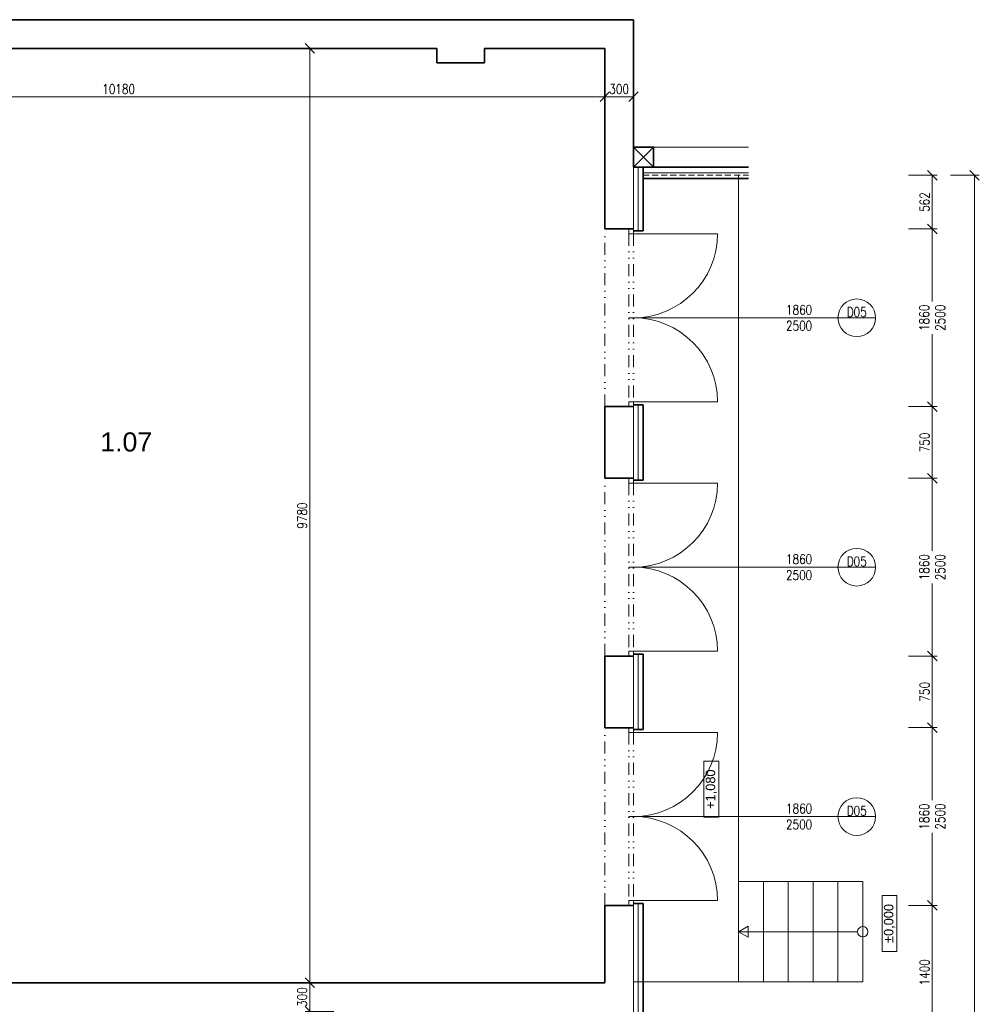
# Model space of a CAD drawing. Header units: millimetres. Extents: x -485339 to 350584, y -1189934 to 0.
# Tile 70 of 178: x -66150 to -56105, y -1088577 to -1078272. Entities that reach past the tile are written whole.
import ezdxf
from ezdxf.enums import TextEntityAlignment as Align

# ---------------------------------------------------------------- set-up
doc = ezdxf.new("R2010")
doc.units = ezdxf.units.MM
doc.header["$LTSCALE"] = 10
doc.linetypes.add('DĚLICÍ2', pattern=[15.875, 6.35, -3.175, 0, -3.175, 0, -3.175])
doc.linetypes.add('ČÁRKOVANÁ2', pattern=[9.525, 6.35, -3.175])
doc.layers.get('Defpoints').update_dxf_attribs({"color": 201})
for name, color, linetype, lineweight in [('N_dveře', 10, 'Continuous', 18), ('N_popis_otvory', 10, 'Continuous', 18), ('N_čáry_obrys', 10, 'Continuous', 35), ('N_čáry_obv.plášt', 212, 'Continuous', 18), ('N_čáry_obv.plášt_obrys', 212, 'Continuous', 35), ('N_čáry_plné', 10, 'Continuous', 18), ('St__otvory_dveře', 40, 'Continuous', 18), ('St_kóty', 132, 'Continuous', 18), ('St_plocha_místnosti', 250, 'Continuous', 18), ('St_sloupy_opláštění_půdorys', 25, 'Continuous', 35), ('St_čáry_nad', 250, 'DĚLICÍ2', 18), ('St_čáry_obrys', 5, 'Continuous', 35), ('St_čáry_plné', 250, 'Continuous', 18), ('St_čáry_pod', 250, 'ČÁRKOVANÁ2', 18)]:
    doc.layers.add(name, color=color, linetype=linetype, lineweight=lineweight)
doc.styles.add('1_50', font='txt', dxfattribs={"height": 100})
doc.styles.add('Andy', font='arial.ttf')
doc.styles.get("Standard").update_dxf_attribs({"font": 'simplex.shx', "width": 0.8})
doc.linetypes.add('IZOLACE', pattern='A,0.0001,-0.1,[134,ltypeshp.shx,S=0.1,R=0,X=-0.1,Y=0],-0.2,[134,ltypeshp.shx,S=0.1,R=180,X=0.1,Y=0],-0.1', length=0.4001)
doc.linetypes.add('ZIGZAG', pattern='A,0.00254,-5.08,[131,ltypeshp.shx,S=5.08,R=0,X=-5.08,Y=0],-10.16,[131,ltypeshp.shx,S=5.08,R=180,X=5.08,Y=0],-5.08', length=20.32254)
doc.dimstyles.new('stavebníM50 vnitřní', dxfattribs={"dimtxt": 100, "dimasz": 100, "dimexe": 50, "dimexo": 100, "dimgap": 30, "dimtad": 1, "dimdec": 0, "dimtxsty": 'Standard', "dimblk": 'OBLIQUE', "dimcen": 2.5, "dimclrd": 256, "dimclre": 256, "dimclrt": 256, "dimadec": 0, "dimazin": 0, "dimtfac": 1, "dimtdec": 0, "dimtmove": 2, "dimatfit": 2, "dimldrblk": 'OBLIQUE', "dimfxl": 250, "dimfxlon": 1, "dimlwd": -1, "dimlwe": -1, "dimarcsym": 0})

# ---------------------------------------------------------------- blocks, each defined once
blk = doc.blocks.new('G$C2AB4A250')
at = {"layer": 'St__otvory_dveře', "color": 0, "ltscale": 2}
for points in [[(0, 0), (50, 0), (50, 50), (0, 50)], [(1810, 0), (1860, 0), (1860, 50), (1810, 50)]]:
    blk.add_lwpolyline(points, close=True, dxfattribs=at)
at = {"layer": 'St__otvory_dveře', "color": 0, "linetype": 'DĚLICÍ2', "ltscale": 2}
for points in [[(1810, 50), (50, 50)], [(1810, 0), (50, 0)]]:
    blk.add_lwpolyline(points, dxfattribs=at)
at = {"layer": 'St__otvory_dveře', "color": 0, "ltscale": 2}
for points in [[(50, 0), (50, -880)], [(1810, 0), (1810, -880)]]:
    blk.add_lwpolyline(points, dxfattribs=at)
for centre, start, end in [((50, 0), 270, 0), ((1810, 0), 180, 270)]:
    blk.add_arc(centre, 880, start, end, dxfattribs=at)
blk = doc.blocks.new('_OBLIQUE')
at = {"color": 0, "linetype": 'ByBlock'}
blk.add_line((-0.5, -0.5), (0.5, 0.5), dxfattribs=at)
blk = doc.blocks.new('*D6338')
at = {"layer": 'Defpoints', "color": 0}
for p in [(-70205, -1078572), (-60025, -1078572), (-60025, -1079078)]:
    blk.add_point(p, dxfattribs=at)
at = {"layer": 'St_kóty'}
for p, q in [((-70205, -1078828), (-70205, -1079128)), ((-60025, -1078828), (-60025, -1079128)), ((-70205, -1079078), (-60025, -1079078))]:
    blk.add_line(p, q, dxfattribs=at)
at = {"layer": 'St_kóty', "linetype": 'ByBlock', "xscale": 100, "yscale": 100, "zscale": 100, "rotation": 180}
blk.add_blockref('_OBLIQUE', (-70205, -1079078), dxfattribs=at)
at = {"layer": 'St_kóty', "linetype": 'ByBlock', "xscale": 100, "yscale": 100, "zscale": 100}
blk.add_blockref('_OBLIQUE', (-60025, -1079078), dxfattribs=at)
at = {"layer": 'St_kóty', "insert": (-65115, -1078998), "char_height": 100, "attachment_point": 5}
blk.add_mtext('10180', dxfattribs=at)
blk = doc.blocks.new('*D6339')
at = {"layer": 'Defpoints', "color": 0}
for p in [(-59725, -1078272), (-60025, -1078572), (-59725, -1079078)]:
    blk.add_point(p, dxfattribs=at)
at = {"layer": 'St_kóty'}
for p, q in [((-60025, -1078828), (-60025, -1079128)), ((-59725, -1078828), (-59725, -1079128)), ((-60025, -1079078), (-59725, -1079078))]:
    blk.add_line(p, q, dxfattribs=at)
at = {"layer": 'St_kóty', "linetype": 'ByBlock', "xscale": 100, "yscale": 100, "zscale": 100, "rotation": 180}
blk.add_blockref('_OBLIQUE', (-60025, -1079078), dxfattribs=at)
at = {"layer": 'St_kóty', "linetype": 'ByBlock', "xscale": 100, "yscale": 100, "zscale": 100}
blk.add_blockref('_OBLIQUE', (-59725, -1079078), dxfattribs=at)
at = {"layer": 'St_kóty', "insert": (-59875, -1078998), "char_height": 100, "attachment_point": 5}
blk.add_mtext('300', dxfattribs=at)
blk = doc.blocks.new('G$C0F2906C7')
at = {"layer": 'St_sloupy_opláštění_půdorys', "ltscale": 2}
blk.add_lwpolyline([(-105, -105), (105, -105), (105, 105), (-105, 105)], close=True, dxfattribs=at)
for points in [[(-105, 105), (105, -105)], [(105, 105), (-105, -105)]]:
    blk.add_lwpolyline(points, dxfattribs=at)
blk = doc.blocks.new('*D6856')
at = {"layer": 'Defpoints', "color": 0}
for p in [(-58848, -1087542), (-56597, -1087542), (-58798, -1088942)]:
    blk.add_point(p, dxfattribs=at)
at = {"layer": 'St_kóty'}
for p, q in [((-56847, -1087542), (-56547, -1087542)), ((-56597, -1088942), (-56597, -1087542)), ((-56847, -1088942), (-56547, -1088942))]:
    blk.add_line(p, q, dxfattribs=at)
at = {"layer": 'St_kóty', "linetype": 'ByBlock', "xscale": 100, "yscale": 100, "zscale": 100}
for p, rotation in [((-56597, -1087542), 90), ((-56597, -1088942), 270)]:
    blk.add_blockref('_OBLIQUE', p, dxfattribs=dict(at, rotation=rotation))
at = {"layer": 'St_kóty', "insert": (-56677, -1088242), "char_height": 100, "attachment_point": 5, "rotation": 90}
blk.add_mtext('1400', dxfattribs=at)
blk = doc.blocks.new('*D6857')
at = {"layer": 'Defpoints', "color": 0}
for p in [(-58848, -1085682), (-56597, -1085682), (-58848, -1087542)]:
    blk.add_point(p, dxfattribs=at)
at = {"layer": 'St_kóty'}
for p, q in [((-56847, -1085682), (-56547, -1085682)), ((-56597, -1085682), (-56597, -1086441)), ((-56597, -1087542), (-56597, -1086783)), ((-56847, -1087542), (-56547, -1087542))]:
    blk.add_line(p, q, dxfattribs=at)
at = {"layer": 'St_kóty', "linetype": 'ByBlock', "xscale": 100, "yscale": 100, "zscale": 100}
for p, rotation in [((-56597, -1085682), 90), ((-56597, -1087542), 270)]:
    blk.add_blockref('_OBLIQUE', p, dxfattribs=dict(at, rotation=rotation))
at = {"layer": 'St_kóty', "insert": (-56597, -1086612), "char_height": 100, "attachment_point": 5, "rotation": 90}
blk.add_mtext('1860\\P2500', dxfattribs=at)
blk = doc.blocks.new('*D6858')
at = {"layer": 'Defpoints', "color": 0}
for p in [(-58848, -1084932), (-56597, -1084932), (-58848, -1085682)]:
    blk.add_point(p, dxfattribs=at)
at = {"layer": 'St_kóty'}
for p, q in [((-56847, -1084932), (-56547, -1084932)), ((-56597, -1085682), (-56597, -1084932)), ((-56847, -1085682), (-56547, -1085682))]:
    blk.add_line(p, q, dxfattribs=at)
at = {"layer": 'St_kóty', "linetype": 'ByBlock', "xscale": 100, "yscale": 100, "zscale": 100}
for p, rotation in [((-56597, -1084932), 90), ((-56597, -1085682), 270)]:
    blk.add_blockref('_OBLIQUE', p, dxfattribs=dict(at, rotation=rotation))
at = {"layer": 'St_kóty', "insert": (-56677, -1085307), "char_height": 100, "attachment_point": 5, "rotation": 90}
blk.add_mtext('750', dxfattribs=at)
blk = doc.blocks.new('*D6859')
at = {"layer": 'Defpoints', "color": 0}
for p in [(-58848, -1083072), (-56597, -1083072), (-58848, -1084932)]:
    blk.add_point(p, dxfattribs=at)
at = {"layer": 'St_kóty'}
for p, q in [((-56847, -1083072), (-56547, -1083072)), ((-56597, -1083072), (-56597, -1083831)), ((-56597, -1084932), (-56597, -1084173)), ((-56847, -1084932), (-56547, -1084932))]:
    blk.add_line(p, q, dxfattribs=at)
at = {"layer": 'St_kóty', "linetype": 'ByBlock', "xscale": 100, "yscale": 100, "zscale": 100}
for p, rotation in [((-56597, -1083072), 90), ((-56597, -1084932), 270)]:
    blk.add_blockref('_OBLIQUE', p, dxfattribs=dict(at, rotation=rotation))
at = {"layer": 'St_kóty', "insert": (-56597, -1084002), "char_height": 100, "attachment_point": 5, "rotation": 90}
blk.add_mtext('1860\\P2500', dxfattribs=at)
blk = doc.blocks.new('*D6860')
at = {"layer": 'Defpoints', "color": 0}
for p in [(-58848, -1082322), (-56597, -1082322), (-58848, -1083072)]:
    blk.add_point(p, dxfattribs=at)
at = {"layer": 'St_kóty'}
for p, q in [((-56847, -1082322), (-56547, -1082322)), ((-56597, -1083072), (-56597, -1082322)), ((-56847, -1083072), (-56547, -1083072))]:
    blk.add_line(p, q, dxfattribs=at)
at = {"layer": 'St_kóty', "linetype": 'ByBlock', "xscale": 100, "yscale": 100, "zscale": 100}
for p, rotation in [((-56597, -1082322), 90), ((-56597, -1083072), 270)]:
    blk.add_blockref('_OBLIQUE', p, dxfattribs=dict(at, rotation=rotation))
at = {"layer": 'St_kóty', "insert": (-56677, -1082697), "char_height": 100, "attachment_point": 5, "rotation": 90}
blk.add_mtext('750', dxfattribs=at)
blk = doc.blocks.new('*D6861')
at = {"layer": 'Defpoints', "color": 0}
for p in [(-58848, -1080462), (-56597, -1080462), (-58848, -1082322)]:
    blk.add_point(p, dxfattribs=at)
at = {"layer": 'St_kóty'}
for p, q in [((-56847, -1080462), (-56547, -1080462)), ((-56597, -1080462), (-56597, -1081221)), ((-56597, -1082322), (-56597, -1081563)), ((-56847, -1082322), (-56547, -1082322))]:
    blk.add_line(p, q, dxfattribs=at)
at = {"layer": 'St_kóty', "linetype": 'ByBlock', "xscale": 100, "yscale": 100, "zscale": 100}
for p, rotation in [((-56597, -1080462), 90), ((-56597, -1082322), 270)]:
    blk.add_blockref('_OBLIQUE', p, dxfattribs=dict(at, rotation=rotation))
at = {"layer": 'St_kóty', "insert": (-56597, -1081392), "char_height": 100, "attachment_point": 5, "rotation": 90}
blk.add_mtext('1860\\P2500', dxfattribs=at)
blk = doc.blocks.new('*D6862')
at = {"layer": 'Defpoints', "color": 0}
for p in [(-58598, -1079901), (-56597, -1079901), (-58848, -1080462)]:
    blk.add_point(p, dxfattribs=at)
at = {"layer": 'St_kóty'}
for p, q in [((-56847, -1079901), (-56547, -1079901)), ((-56597, -1080462), (-56597, -1079901)), ((-56847, -1080462), (-56547, -1080462))]:
    blk.add_line(p, q, dxfattribs=at)
at = {"layer": 'St_kóty', "linetype": 'ByBlock', "xscale": 100, "yscale": 100, "zscale": 100}
for p, rotation in [((-56597, -1079901), 90), ((-56597, -1080462), 270)]:
    blk.add_blockref('_OBLIQUE', p, dxfattribs=dict(at, rotation=rotation))
at = {"layer": 'St_kóty', "insert": (-56677, -1080181), "char_height": 100, "attachment_point": 5, "rotation": 90}
blk.add_mtext('562', dxfattribs=at)
blk = doc.blocks.new('*D6863')
at = {"layer": 'Defpoints', "color": 0}
for p in [(-59625, -1079901), (-56155, -1079901), (-59725, -1098332)]:
    blk.add_point(p, dxfattribs=at)
at = {"layer": 'St_kóty'}
for p, q in [((-56405, -1079901), (-56105, -1079901)), ((-56155, -1098332), (-56155, -1079901)), ((-56405, -1098332), (-56105, -1098332))]:
    blk.add_line(p, q, dxfattribs=at)
at = {"layer": 'St_kóty', "linetype": 'ByBlock', "xscale": 100, "yscale": 100, "zscale": 100}
for p, rotation in [((-56155, -1079901), 90), ((-56155, -1098332), 270)]:
    blk.add_blockref('_OBLIQUE', p, dxfattribs=dict(at, rotation=rotation))
at = {"layer": 'St_kóty', "insert": (-56235, -1089116), "char_height": 100, "attachment_point": 5, "rotation": 90}
blk.add_mtext('18432', dxfattribs=at)
blk = doc.blocks.new('*D6872')
at = {"layer": 'Defpoints', "color": 0}
for p in [(-63113, -1088352), (-61469, -1088352), (-61469, -1088652)]:
    blk.add_point(p, dxfattribs=at)
at = {"layer": 'St_kóty'}
for p, q in [((-62863, -1088352), (-63163, -1088352)), ((-63113, -1088652), (-63113, -1088352)), ((-62863, -1088652), (-63163, -1088652))]:
    blk.add_line(p, q, dxfattribs=at)
at = {"layer": 'St_kóty', "linetype": 'ByBlock', "xscale": 100, "yscale": 100, "zscale": 100}
for p, rotation in [((-63113, -1088352), 90), ((-63113, -1088652), 270)]:
    blk.add_blockref('_OBLIQUE', p, dxfattribs=dict(at, rotation=rotation))
at = {"layer": 'St_kóty', "insert": (-63193, -1088502), "char_height": 100, "attachment_point": 5, "rotation": 90}
blk.add_mtext('300', dxfattribs=at)
blk = doc.blocks.new('*D6873')
at = {"layer": 'Defpoints', "color": 0}
for p in [(-63113, -1078572), (-61469, -1078572), (-61469, -1088352)]:
    blk.add_point(p, dxfattribs=at)
at = {"layer": 'St_kóty'}
for p, q in [((-62863, -1078572), (-63163, -1078572)), ((-63113, -1088352), (-63113, -1078572)), ((-62863, -1088352), (-63163, -1088352))]:
    blk.add_line(p, q, dxfattribs=at)
at = {"layer": 'St_kóty', "linetype": 'ByBlock', "xscale": 100, "yscale": 100, "zscale": 100}
for p, rotation in [((-63113, -1078572), 90), ((-63113, -1088352), 270)]:
    blk.add_blockref('_OBLIQUE', p, dxfattribs=dict(at, rotation=rotation))
at = {"layer": 'St_kóty', "insert": (-63193, -1083462), "char_height": 100, "attachment_point": 5, "rotation": 90}
blk.add_mtext('9780', dxfattribs=at)

msp = doc.modelspace()

# ---------------------------------------------------------------- linework, layer by layer
at = {"layer": 'N_popis_otvory'}
for points in [[(-59774.9, -1081392.4), (-57584.3, -1081392.4)], [(-59774.9, -1084002.4), (-57584.3, -1084002.4)], [(-59774.9, -1086612.4), (-57584.3, -1086612.4)]]:
    msp.add_lwpolyline(points, dxfattribs=at)
for centre in [(-57387.3, -1081392.4), (-57387.3, -1084002.4), (-57387.3, -1086612.4)]:
    msp.add_circle(centre, 197, dxfattribs=at)
at = {"layer": 'N_čáry_obrys', "ltscale": 2}
for p, q in [((-59624.9, -1079815.5), (-59624.9, -1080482.4)), ((-59624.9, -1082302.4), (-59624.9, -1083092.4)), ((-59624.9, -1084912.4), (-59624.9, -1085702.4)), ((-59624.9, -1088962.4), (-59624.9, -1087522.4))]:
    msp.add_line(p, q, dxfattribs=at)
at = {"layer": 'N_čáry_obrys'}
for points in [[(-59724.9, -1080482.4), (-59624.9, -1080482.4)], [(-59724.9, -1082302.4), (-59624.9, -1082302.4)], [(-59724.9, -1083092.4), (-59624.9, -1083092.4)], [(-59724.9, -1084912.4), (-59624.9, -1084912.4)], [(-59724.9, -1085702.4), (-59624.9, -1085702.4)], [(-59724.9, -1087522.4), (-59624.9, -1087522.4)]]:
    msp.add_lwpolyline(points, dxfattribs=at)
at = {"layer": 'N_čáry_obv.plášt', "linetype": 'IZOLACE', "ltscale": 10}
for p, q in [((-59674.9, -1079815.5), (-59674.9, -1080482.4)), ((-59674.9, -1082302.4), (-59674.9, -1083092.4)), ((-59674.9, -1084912.4), (-59674.9, -1085702.4)), ((-59674.9, -1088942.4), (-59674.9, -1087522.4))]:
    msp.add_line(p, q, dxfattribs=at)
at = {"layer": 'N_čáry_obv.plášt', "linetype": 'ZIGZAG'}
msp.add_lwpolyline([(-58520.1, -1079875.5), (-59624.9, -1079875.5)], dxfattribs=at)
at = {"layer": 'N_čáry_obv.plášt_obrys', "ltscale": 2}
for points in [[(-58520.1, -1079815.5), (-59514.9, -1079815.5)], [(-58520.1, -1079935.5), (-59624.9, -1079935.5)]]:
    msp.add_lwpolyline(points, dxfattribs=at)
at = {"layer": 'N_čáry_plné'}
for points in [[(-57584.3, -1081392.4), (-57190.3, -1081392.4)], [(-57584.3, -1084002.4), (-57190.3, -1084002.4)], [(-57584.3, -1086612.4), (-57190.3, -1086612.4)]]:
    msp.add_lwpolyline(points, dxfattribs=at)
at = {"layer": 'St_kóty'}
for points in [[(-58987.5, -1086617.3), (-58987.5, -1086034.1), (-58832.2, -1086034.1), (-58832.2, -1086617.3)], [(-57122.2, -1088023), (-57122.2, -1087439.7), (-56966.9, -1087439.7), (-56966.9, -1088023)]]:
    msp.add_lwpolyline(points, close=True, dxfattribs=at)
at = {"layer": 'St_čáry_nad', "ltscale": 2}
for points in [[(-60024.9, -1082322.4), (-60024.9, -1080462.4)], [(-60024.9, -1084932.4), (-60024.9, -1083072.4)], [(-60024.9, -1087542.4), (-60024.9, -1085682.4)]]:
    msp.add_lwpolyline(points, dxfattribs=at)
at = {"layer": 'St_čáry_obrys', "ltscale": 2}
for p, q in [((-60024.9, -1087542.4), (-60024.9, -1088352.4)), ((-59724.9, -1087542.4), (-60024.9, -1087542.4))]:
    msp.add_line(p, q, dxfattribs=at)
for points in [[(-59724.9, -1078272.4), (-70504.9, -1078272.4)], [(-61784.9, -1078572.4), (-68289.1, -1078572.4)], [(-61784.9, -1078572.4), (-61784.9, -1078722.4)], [(-60024.9, -1078572.4), (-61284.9, -1078572.4)], [(-61284.9, -1078572.4), (-61284.9, -1078722.4)], [(-60024.9, -1080462.4), (-60024.9, -1078572.4)], [(-61784.9, -1078722.4), (-61284.9, -1078722.4)], [(-60024.9, -1080462.4), (-59724.9, -1080462.4)], [(-60024.9, -1082322.4), (-59724.9, -1082322.4)], [(-60024.9, -1082322.4), (-60024.9, -1083072.4)], [(-60024.9, -1083072.4), (-59724.9, -1083072.4)], [(-60024.9, -1084932.4), (-59724.9, -1084932.4)], [(-60024.9, -1084932.4), (-60024.9, -1085682.4)], [(-60024.9, -1085682.4), (-59724.9, -1085682.4)], [(-60024.9, -1088352.4), (-70354.9, -1088352.4)]]:
    msp.add_lwpolyline(points, dxfattribs=at)
at = {"layer": 'St_čáry_obrys'}
msp.add_lwpolyline([(-59724.9, -1079605.5), (-59724.9, -1078272.4)], dxfattribs=at)
at = {"layer": 'St_čáry_plné', "ltscale": 2}
for p, q in [((-59724.9, -1087542.4), (-59724.9, -1088942.4)), ((-59724.9, -1088942.4), (-59724.9, -1087542.4))]:
    msp.add_line(p, q, dxfattribs=at)
for points in [[(-59724.9, -1080462.4), (-59724.9, -1078272.4)], [(-59724.9, -1088342.4), (-58624.9, -1088342.4), (-58624.9, -1079900.5)], [(-59724.9, -1082322.4), (-59724.9, -1083072.4)], [(-59724.9, -1084932.4), (-59724.9, -1085682.4)], [(-58624.9, -1088342.4), (-58364.9, -1088342.4), (-58364.9, -1087292.4), (-58624.9, -1087292.4)], [(-58364.9, -1088342.4), (-58104.9, -1088342.4), (-58104.9, -1087292.4), (-58364.9, -1087292.4)], [(-58104.9, -1088342.4), (-57844.9, -1088342.4), (-57844.9, -1087292.4), (-58104.9, -1087292.4)], [(-57844.9, -1088342.4), (-57584.9, -1088342.4), (-57584.9, -1087292.4), (-57844.9, -1087292.4)], [(-57584.9, -1088342.4), (-57324.9, -1088342.4), (-57324.9, -1087292.4), (-57584.9, -1087292.4)], [(-57379.5, -1087817.4), (-58624.9, -1087817.4)]]:
    msp.add_lwpolyline(points, dxfattribs=at)
at = {"layer": 'St_čáry_plné'}
msp.add_lwpolyline([(-58520.1, -1079605.5), (-59514.9, -1079605.5)], dxfattribs=at)
at = {"layer": 'St_čáry_plné', "ltscale": 2}
msp.add_lwpolyline([(-58624.9, -1087817.4), (-58523.4, -1087875.9), (-58523.4, -1087758.8)], close=True, dxfattribs=at)
msp.add_circle((-57324.9, -1087817.4), 54.6, dxfattribs=at)
at = {"layer": 'St_čáry_pod'}
msp.add_lwpolyline([(-59624.9, -1079900.5), (-58520.1, -1079900.5)], dxfattribs=at)

# ---------------------------------------------------------------- block references
at = {"layer": 'N_dveře', "ltscale": 2, "rotation": 90}
for p in [(-59724.9, -1082322.4), (-59724.9, -1084932.4), (-59724.9, -1087542.4)]:
    msp.add_blockref('G$C2AB4A250', p, dxfattribs=at)
at = {"layer": 'St_sloupy_opláštění_půdorys', "ltscale": 2, "rotation": 90}
msp.add_blockref('G$C0F2906C7', (-59619.9, -1079710.5), dxfattribs=at)

# ---------------------------------------------------------------- texts
at = {"layer": 'N_popis_otvory', "width": 0.8}
for p in [(-57387.3, -1081332.5), (-57387.3, -1083942.5), (-57387.3, -1086552.5)]:
    msp.add_text('D05', height=100, dxfattribs=at).set_placement(p, align=Align.MIDDLE_CENTER)
at = {"layer": 'N_popis_otvory', "char_height": 100, "width": 1342.526, "attachment_point": 5}
for insert in [(-57990.8, -1081392.4), (-57990.8, -1084002.4), (-57990.8, -1086612.4)]:
    msp.add_mtext('1860\\P2500', dxfattribs=dict(at, insert=insert))
at = {"layer": 'St_kóty', "char_height": 100, "attachment_point": 5, "rotation": 90, "style": '1_50'}
for s, insert in [('+1,080', (-58909.8, -1086325.7)), ('%%p0,000', (-57044.6, -1087731.4))]:
    msp.add_mtext_dynamic_manual_height_columns(s, width=890.536, gutter_width=500, heights=[0], dxfattribs=dict(at, insert=insert))
at = {"layer": 'St_plocha_místnosti', "ltscale": 2, "style": 'Andy'}
msp.add_text('1.07', height=200, dxfattribs=at).set_placement((-65306.9, -1082791.6))

# ---------------------------------------------------------------- dimensions: what is measured, and where the dimension line sits
at = {"layer": 'St_kóty'}
for base, p1, p2, picture, middle in [((-59724.9, -1079077.9), (-60024.9, -1078572.4), (-59724.9, -1078272.4), '*D6339', (-59874.9, -1078997.9)), ((-60024.9, -1079077.9), (-70204.9, -1078572.4), (-60024.9, -1078572.4), '*D6338', (-65114.9, -1078997.9))]:
    dim = msp.add_linear_dim(base=base, p1=p1, p2=p2, dimstyle='stavebníM50 vnitřní', dxfattribs=at)
    dim.commit()
    dim.dimension.update_dxf_attribs({"geometry": picture, "text_midpoint": middle})
for base, p1, p2, picture, middle in [((-63112.8, -1078572.4), (-61469.5, -1088352.4), (-61469.5, -1078572.4), '*D6873', (-63192.8, -1083462.4)), ((-56154.5, -1079900.5), (-59724.9, -1098332.4), (-59624.9, -1079900.5), '*D6863', (-56234.5, -1089116.4)), ((-56597.4, -1079900.5), (-58848.5, -1080462.4), (-58598.5, -1079900.5), '*D6862', (-56677.4, -1080181.4)), ((-56597.4, -1082322.4), (-58848.5, -1083072.4), (-58848.5, -1082322.4), '*D6860', (-56677.4, -1082697.4)), ((-56597.4, -1084932.4), (-58848.5, -1085682.4), (-58848.5, -1084932.4), '*D6858', (-56677.4, -1085307.4)), ((-56597.4, -1087542.4), (-58798.5, -1088942.4), (-58848.5, -1087542.4), '*D6856', (-56677.4, -1088242.4)), ((-63112.8, -1088352.4), (-61469.5, -1088652.4), (-61469.5, -1088352.4), '*D6872', (-63192.8, -1088502.4))]:
    dim = msp.add_linear_dim(base=base, p1=p1, p2=p2, angle=90, dimstyle='stavebníM50 vnitřní', dxfattribs=at)
    dim.commit()
    dim.dimension.update_dxf_attribs({"geometry": picture, "text_midpoint": middle})
for base, p1, p2, picture, middle in [((-56597.4, -1080462.4), (-58848.5, -1082322.4), (-58848.5, -1080462.4), '*D6861', (-56597.4, -1081392.4)), ((-56597.4, -1083072.4), (-58848.5, -1084932.4), (-58848.5, -1083072.4), '*D6859', (-56597.4, -1084002.4)), ((-56597.4, -1085682.4), (-58848.5, -1087542.4), (-58848.5, -1085682.4), '*D6857', (-56597.4, -1086612.4))]:
    dim = msp.add_linear_dim(base=base, p1=p1, p2=p2, angle=90, text='<>\\P2500', dimstyle='stavebníM50 vnitřní', override={"dimtxsty": 'Standard'}, dxfattribs=at)
    dim.commit()
    dim.dimension.update_dxf_attribs({"geometry": picture, "text_midpoint": middle, "dimtype": 160})

doc.saveas('drawing.dxf')
